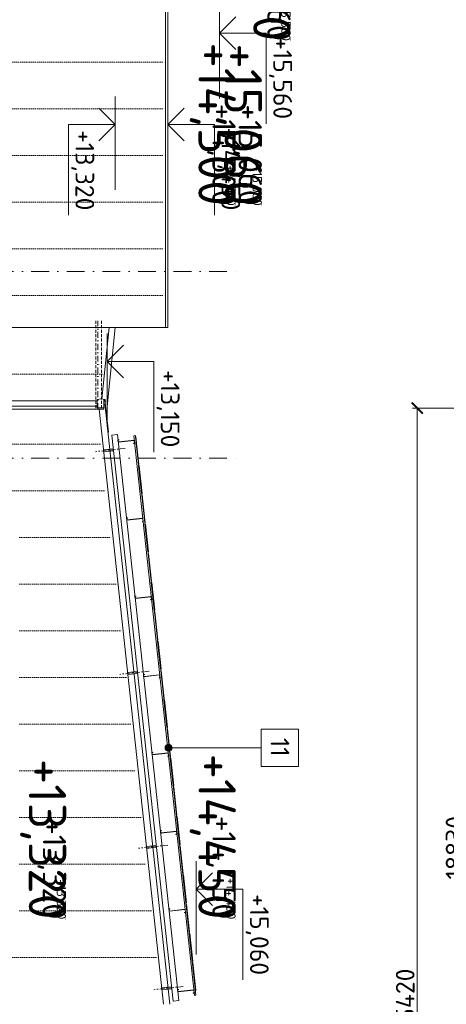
# Model space of a CAD drawing. Header units: millimetres. Extents: x -725694 to 5289369, y -1488057 to 2187451.
# Tile 42 of 256: x -14150 to -5008, y 11700 to 32791. Entities that reach past the tile are written whole.
import ezdxf
from ezdxf.enums import TextEntityAlignment as Align

# ---------------------------------------------------------------- set-up
doc = ezdxf.new("R2010")
doc.units = ezdxf.units.MM
for name, pattern in [('CENTERX2', [101.6, 63.5, -12.7, 12.7, -12.7]), ('DASHDOT', [25.4, 12.7, -6.35, 0, -6.35]), ('DOT', [6.35, 0, -6.35]), ('HIDDEN', [9.525, 6.35, -3.175])]:
    doc.linetypes.add(name, pattern=pattern)
doc.layers.get('Defpoints').update_dxf_attribs({"color": 8})
for name, color, linetype in [('0 @ 1', 7, 'Continuous'), ('0 @ 10', 7, 'Continuous'), ('0 @ 100', 7, 'Continuous'), ('0 @ 200', 7, 'Continuous'), ('0 @ 250 (1)', 7, 'Continuous'), ('0 @ 250 (2)', 7, 'Continuous'), ('0 @ 400', 7, 'Continuous')]:
    doc.layers.add(name, color=color, linetype=linetype)
for name, color, linetype, lineweight in [('A99_FVE_řez', 6, 'Continuous', 5), ('A99_N_kce-pohl', 1, 'Continuous', 9), ('A99_N_koty-200', 5, 'Continuous', 5), ('A99_N_koty-200 @ 200', 5, 'Continuous', 5), ('A99_N_koty-200-vysk', 6, 'Continuous', 9), ('A99_N_leg-text', 7, 'Continuous', 9), ('A99_N_osy', 1, 'CENTERX2', 9), ('A99_N_sraf', 252, 'Continuous', 0), ('A99_S_osy', 1, 'CENTERX2', 5)]:
    doc.layers.add(name, color=color, linetype=linetype, lineweight=lineweight)
doc.styles.add('A99_kota', font='isocpeur.ttf', dxfattribs={"height": 2})
doc.styles.add('ISOCPEUR_2', font='isocpeur.ttf', dxfattribs={"height": 2})
doc.dimstyles.new('A99_kota_200 new', dxfattribs={"dimscale": 200, "dimtxt": 2, "dimasz": 1.2, "dimexe": 0.5, "dimexo": 1.5, "dimgap": 0.3, "dimtad": 1, "dimdec": 0, "dimzin": 3, "dimdsep": 46, "dimtxsty": 'A99_kota', "dimblk": 'ARCHTICK', "dimcen": 2.5, "dimazin": 2, "dimtfac": 0.75, "dimtdec": 0, "dimtmove": 2, "dimatfit": 0, "dimfxl": 0, "dimtolj": 1, "dimtzin": 0, "dimlwd": 5, "dimlwe": 5, "dimarcsym": 0})

# ---------------------------------------------------------------- blocks, each defined once
blk = doc.blocks.new('_ArchTick')
at = {"color": 0, "linetype": 'ByBlock', "const_width": 0.15}
blk.add_lwpolyline([(-0.5, -0.5), (0.5, 0.5)], dxfattribs=at)
blk = doc.blocks.new('*D498')
at = {"layer": 'A99_N_koty-200', "color": 0, "lineweight": 5, "transparency": 16777216}
for p, q in [((-4829, 24470), (-5729, 24470)), ((-5629, 24470), (-5629, -950)), ((-4829, -950), (-5729, -950))]:
    blk.add_line(p, q, dxfattribs=at)
at = {"layer": 'Defpoints', "color": 0, "lineweight": 18, "transparency": 16777216}
for p in [(-600, 24470), (-5629, -950), (-600, -950)]:
    blk.add_point(p, dxfattribs=at)
at = {"layer": 'A99_N_koty-200', "color": 0, "lineweight": 5, "transparency": 16777216, "xscale": 240, "yscale": 240, "zscale": 240}
for p, rotation in [((-5629, 24470), 90), ((-5629, -950), 270)]:
    blk.add_blockref('_ArchTick', p, dxfattribs=dict(at, rotation=rotation))
at = {"layer": 'A99_N_koty-200', "color": 0, "transparency": 16777216, "insert": (-5889, 11760), "char_height": 400, "attachment_point": 5, "rotation": 90, "style": 'A99_kota'}
blk.add_mtext('\\A1;25420', dxfattribs=at)
blk = doc.blocks.new('*D499')
at = {"layer": 'A99_N_koty-200', "color": 0, "lineweight": 5, "transparency": 16777216}
for p, q in [((-3760, 24470), (-4660, 24470)), ((-4560, 24470), (-4560, 5640)), ((-3760, 5640), (-4660, 5640))]:
    blk.add_line(p, q, dxfattribs=at)
at = {"layer": 'Defpoints', "color": 0, "lineweight": 18, "transparency": 16777216}
for p in [(-600, 24470), (-4560, 5640), (-600, 5640)]:
    blk.add_point(p, dxfattribs=at)
at = {"layer": 'A99_N_koty-200', "color": 0, "lineweight": 5, "transparency": 16777216, "xscale": 240, "yscale": 240, "zscale": 240}
for p, rotation in [((-4560, 24470), 90), ((-4560, 5640), 270)]:
    blk.add_blockref('_ArchTick', p, dxfattribs=dict(at, rotation=rotation))
at = {"layer": 'A99_N_koty-200', "color": 0, "transparency": 16777216, "insert": (-4820, 15055), "char_height": 400, "attachment_point": 5, "rotation": 90, "style": 'A99_kota'}
blk.add_mtext('\\A1;18830', dxfattribs=at)
blk = doc.blocks.new('*U24')
at = {"color": 0, "linetype": 'ByBlock', "lineweight": -2}
blk.add_line((-3, 0), (7, 0), dxfattribs=at)
for points in [[(0, 0), (0, 5), (0, 5), (9.7, 5)], [(-1.75, 1.75), (0, 0), (1.75, 1.75)]]:
    blk.add_lwpolyline(points, dxfattribs=at)
at = {"color": 0, "linetype": 'ByBlock', "lineweight": -2, "style": 'A99_kota'}
for tag, p in [('VYSKA', (9.2, 7.75)), ('POPIS', (9.2, 4.5))]:
    blk.add_attdef(tag, text='', height=2, dxfattribs=at).set_placement(p, align=Align.TOP_RIGHT)
blk = doc.blocks.new('*U6655')
at = {"layer": 'A99_N_koty-200-vysk', "lineweight": 5}
ref = blk.add_blockref('*U24', (-10975, 30545), dxfattribs=dict(at, xscale=200, yscale=200, zscale=200, rotation=270))
ref.add_attrib('VYSKA', '+14,450', dxfattribs={"layer": '0 @ 200', "color": 0, "linetype": 'ByBlock', "lineweight": -2, "height": 400, "rotation": 270, "style": 'A99_kota'}).set_placement((-9425, 28705), align=Align.TOP_RIGHT)
ref = blk.add_blockref('*U24', (-10975, 30545), dxfattribs=dict(at, xscale=200, yscale=200, zscale=200, rotation=270))
ref.add_attrib('VYSKA', '+14,450', dxfattribs={"layer": '0 @ 100', "color": 0, "linetype": 'ByBlock', "lineweight": -2, "height": 200, "rotation": 270, "style": 'A99_kota'}).set_placement((-9520, 13520), align=Align.TOP_RIGHT)
ref = blk.add_blockref('*U24', (-10975, 30545), dxfattribs=dict(at, xscale=200, yscale=200, zscale=200, rotation=270))
ref.add_attrib('VYSKA', '+14,450', dxfattribs={"layer": '0 @ 1', "color": 0, "linetype": 'ByBlock', "lineweight": -2, "height": 2, "rotation": 270, "style": 'A99_kota'}).set_placement((-9520, 13520), align=Align.TOP_RIGHT)
ref = blk.add_blockref('*U24', (-10975, 30545), dxfattribs=dict(at, xscale=200, yscale=200, zscale=200, rotation=270))
ref.add_attrib('VYSKA', '+14,450', dxfattribs={"layer": '0 @ 400', "color": 0, "linetype": 'ByBlock', "lineweight": -2, "height": 800, "rotation": 270, "style": 'A99_kota'}).set_placement((-9520, 13520), align=Align.TOP_RIGHT)
ref = blk.add_blockref('*U24', (-10975, 30545), dxfattribs=dict(at, xscale=200, yscale=200, zscale=200, rotation=270))
ref.add_attrib('VYSKA', '+14,450', dxfattribs={"layer": '0 @ 10', "color": 0, "linetype": 'ByBlock', "lineweight": -2, "height": 20, "rotation": 270, "style": 'A99_kota'}).set_placement((-9520, 13520), align=Align.TOP_RIGHT)
ref = blk.add_blockref('*U24', (-10975, 30545), dxfattribs=dict(at, xscale=200, yscale=200, zscale=200, rotation=270))
ref.add_attrib('VYSKA', '+14,450', dxfattribs={"layer": '0 @ 250 (1)', "color": 0, "linetype": 'ByBlock', "lineweight": -2, "height": 500, "rotation": 270, "style": 'A99_kota'}).set_placement((-9520, 13520), align=Align.TOP_RIGHT)
ref = blk.add_blockref('*U24', (-10975, 30545), dxfattribs=dict(at, xscale=200, yscale=200, zscale=200, rotation=270))
ref.add_attrib('VYSKA', '+14,450', dxfattribs={"layer": '0 @ 250 (2)', "color": 0, "linetype": 'ByBlock', "lineweight": -2, "height": 500, "rotation": 270, "style": 'A99_kota'}).set_placement((-9520, 13520), align=Align.TOP_RIGHT)
blk = doc.blocks.new('*U36')
at = {"color": 0, "linetype": 'ByBlock', "lineweight": -2}
blk.add_line((-3, 0), (7, 0), dxfattribs=at)
for points in [[(0, 0), (0, 5), (0, 5), (9.7, 5)], [(-1.75, 1.75), (0, 0), (1.75, 1.75)]]:
    blk.add_lwpolyline(points, dxfattribs=at)
at = {"color": 0, "linetype": 'ByBlock', "lineweight": -2, "style": 'A99_kota'}
for tag, p in [('VYSKA', (9.2, 7.75)), ('POPIS', (9.2, 4.5))]:
    blk.add_attdef(tag, text='', height=2, dxfattribs=at).set_placement(p, align=Align.TOP_RIGHT)
blk = doc.blocks.new('*U6656')
at = {"layer": 'A99_N_koty-200-vysk', "lineweight": 5}
ref = blk.add_blockref('*U36', (-9865, 32500), dxfattribs=dict(at, xscale=200, yscale=200, zscale=200, rotation=270))
ref.add_attrib('VYSKA', '+15,560', dxfattribs={"layer": '0 @ 400', "color": 0, "linetype": 'ByBlock', "lineweight": -2, "height": 800, "rotation": 270, "style": 'A99_kota'}).set_placement((-8345, 32335), align=Align.TOP_RIGHT)
ref = blk.add_blockref('*U36', (-9865, 32500), dxfattribs=dict(at, xscale=200, yscale=200, zscale=200, rotation=270))
ref.add_attrib('VYSKA', '+15,560', dxfattribs={"layer": '0 @ 250 (1)', "color": 0, "linetype": 'ByBlock', "lineweight": -2, "height": 500, "rotation": 270, "style": 'A99_kota'}).set_placement((-8345, 32335), align=Align.TOP_RIGHT)
ref = blk.add_blockref('*U36', (-9865, 32500), dxfattribs=dict(at, xscale=200, yscale=200, zscale=200, rotation=270))
ref.add_attrib('VYSKA', '+15,560', dxfattribs={"layer": '0 @ 250 (2)', "color": 0, "linetype": 'ByBlock', "lineweight": -2, "height": 500, "rotation": 270, "style": 'A99_kota'}).set_placement((-8345, 32335), align=Align.TOP_RIGHT)
ref = blk.add_blockref('*U36', (-9865, 32500), dxfattribs=dict(at, xscale=200, yscale=200, zscale=200, rotation=270))
ref.add_attrib('VYSKA', '+15,560', dxfattribs={"layer": '0 @ 100', "color": 0, "linetype": 'ByBlock', "lineweight": -2, "height": 200, "rotation": 270, "style": 'A99_kota'}).set_placement((-8345, 32335), align=Align.TOP_RIGHT)
ref = blk.add_blockref('*U36', (-9865, 32500), dxfattribs=dict(at, xscale=200, yscale=200, zscale=200, rotation=270))
ref.add_attrib('VYSKA', '+15,560', dxfattribs={"layer": '0 @ 200', "color": 0, "linetype": 'ByBlock', "lineweight": -2, "height": 400, "rotation": 270, "style": 'A99_kota'}).set_placement((-8315, 30660), align=Align.TOP_RIGHT)
ref = blk.add_blockref('*U36', (-9865, 32500), dxfattribs=dict(at, xscale=200, yscale=200, zscale=200, rotation=270))
ref.add_attrib('VYSKA', '+15,560', dxfattribs={"layer": '0 @ 1', "color": 0, "linetype": 'ByBlock', "lineweight": -2, "height": 2, "rotation": 270, "style": 'A99_kota'}).set_placement((-8345, 32335), align=Align.TOP_RIGHT)
ref = blk.add_blockref('*U36', (-9865, 32500), dxfattribs=dict(at, xscale=200, yscale=200, zscale=200, rotation=270))
ref.add_attrib('VYSKA', '+15,560', dxfattribs={"layer": '0 @ 10', "color": 0, "linetype": 'ByBlock', "lineweight": -2, "height": 20, "rotation": 270, "style": 'A99_kota'}).set_placement((-8345, 32335), align=Align.TOP_RIGHT)
blk = doc.blocks.new('*U57')
at = {"color": 0, "linetype": 'ByBlock', "lineweight": -2}
blk.add_line((3, 0), (-7, 0), dxfattribs=at)
for points in [[(0, 0), (0, 5), (0, 5), (-9.7, 5)], [(1.75, 1.75), (0, 0), (-1.75, 1.75)]]:
    blk.add_lwpolyline(points, dxfattribs=at)
at = {"color": 0, "linetype": 'ByBlock', "lineweight": -2, "style": 'A99_kota'}
blk.add_attdef('VYSKA', text='', height=2, dxfattribs=at).set_placement((-2, 7.75), align=Align.TOP_RIGHT)
blk.add_attdef('POPIS', text='', height=2, dxfattribs=at).set_placement((-9.2, 4.5), align=Align.TOP_LEFT)
blk = doc.blocks.new('*U6662')
at = {"layer": 'A99_N_koty-200-vysk', "lineweight": 5}
ref = blk.add_blockref('*U57', (-10925, 10820), dxfattribs=dict(at, xscale=-200, yscale=200, zscale=200, rotation=269.9999999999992))
ref.add_attrib('VYSKA', '+14,500', dxfattribs={"layer": '0 @ 400', "color": 0, "linetype": 'ByBlock', "lineweight": -2, "height": 800, "rotation": 270, "style": 'A99_kota'}).set_placement((-9520, 28805), align=Align.TOP_RIGHT)
ref = blk.add_blockref('*U57', (-10925, 10820), dxfattribs=dict(at, xscale=-200, yscale=200, zscale=200, rotation=269.9999999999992))
ref.add_attrib('VYSKA', '+14,500', dxfattribs={"layer": '0 @ 250 (1)', "color": 0, "linetype": 'ByBlock', "lineweight": -2, "height": 500, "rotation": 270, "style": 'A99_kota'}).set_placement((-9520, 28805), align=Align.TOP_RIGHT)
ref = blk.add_blockref('*U57', (-10925, 10820), dxfattribs=dict(at, xscale=-200, yscale=200, zscale=200, rotation=269.9999999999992))
ref.add_attrib('VYSKA', '+14,500', dxfattribs={"layer": '0 @ 250 (2)', "color": 0, "linetype": 'ByBlock', "lineweight": -2, "height": 500, "rotation": 270, "style": 'A99_kota'}).set_placement((-9520, 28805), align=Align.TOP_RIGHT)
ref = blk.add_blockref('*U57', (-10925, 10820), dxfattribs=dict(at, xscale=-200, yscale=200, zscale=200, rotation=269.9999999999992))
ref.add_attrib('VYSKA', '+14,500', dxfattribs={"layer": '0 @ 100', "color": 0, "linetype": 'ByBlock', "lineweight": -2, "height": 200, "rotation": 270, "style": 'A99_kota'}).set_placement((-9520, 28805), align=Align.TOP_RIGHT)
ref = blk.add_blockref('*U57', (-10925, 10820), dxfattribs=dict(at, xscale=-200, yscale=200, zscale=200, rotation=269.9999999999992))
ref.add_attrib('VYSKA', '+14,500', dxfattribs={"layer": '0 @ 10', "color": 0, "linetype": 'ByBlock', "lineweight": -2, "height": 20, "rotation": 270, "style": 'A99_kota'}).set_placement((-9520, 28805), align=Align.TOP_RIGHT)
ref = blk.add_blockref('*U57', (-10925, 10820), dxfattribs=dict(at, xscale=-200, yscale=200, zscale=200, rotation=269.9999999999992))
ref.add_attrib('VYSKA', '+14,500', dxfattribs={"layer": '0 @ 1', "color": 0, "linetype": 'ByBlock', "lineweight": -2, "height": 2, "rotation": 270, "style": 'A99_kota'}).set_placement((-9520, 28805), align=Align.TOP_RIGHT)
blk = doc.blocks.new('*U104')
at = {"color": 0, "linetype": 'ByBlock', "lineweight": -2}
blk.add_line((-3, 0), (7, 0), dxfattribs=at)
for points in [[(0, 0), (0, 5), (0, 5), (9.7, 5)], [(-1.75, 1.75), (0, 0), (1.75, 1.75)]]:
    blk.add_lwpolyline(points, dxfattribs=at)
at = {"color": 0, "linetype": 'ByBlock', "lineweight": -2, "style": 'A99_kota'}
for tag, p in [('VYSKA', (9.2, 7.75)), ('POPIS', (9.2, 4.5))]:
    blk.add_attdef(tag, text='', height=2, dxfattribs=at).set_placement(p, align=Align.TOP_RIGHT)
blk = doc.blocks.new('*U6696')
at = {"layer": 'A99_N_koty-200-vysk', "lineweight": 5}
ref = blk.add_blockref('*U104', (-12276, 25470), dxfattribs=dict(at, xscale=200, yscale=200, zscale=200, rotation=270))
ref.add_attrib('VYSKA', '+13,150', dxfattribs={"layer": '0 @ 200', "color": 0, "linetype": 'ByBlock', "lineweight": -2, "height": 400, "rotation": 270, "style": 'A99_kota'}).set_placement((-10726, 23630), align=Align.TOP_RIGHT)
ref = blk.add_blockref('*U104', (-12276, 25470), dxfattribs=dict(at, xscale=200, yscale=200, zscale=200, rotation=270))
ref.add_attrib('VYSKA', '+13,150', dxfattribs={"layer": '0 @ 100', "color": 0, "linetype": 'ByBlock', "lineweight": -2, "height": 200, "rotation": 270, "style": 'A99_kota'}).set_placement((-10771, 7321), align=Align.TOP_RIGHT)
ref = blk.add_blockref('*U104', (-12276, 25470), dxfattribs=dict(at, xscale=200, yscale=200, zscale=200, rotation=270))
ref.add_attrib('VYSKA', '+13,150', dxfattribs={"layer": '0 @ 1', "color": 0, "linetype": 'ByBlock', "lineweight": -2, "height": 2, "rotation": 270, "style": 'A99_kota'}).set_placement((-10771, 7321), align=Align.TOP_RIGHT)
ref = blk.add_blockref('*U104', (-12276, 25470), dxfattribs=dict(at, xscale=200, yscale=200, zscale=200, rotation=270))
ref.add_attrib('VYSKA', '+13,150', dxfattribs={"layer": '0 @ 400', "color": 0, "linetype": 'ByBlock', "lineweight": -2, "height": 800, "rotation": 270, "style": 'A99_kota'}).set_placement((-10771, 7321), align=Align.TOP_RIGHT)
ref = blk.add_blockref('*U104', (-12276, 25470), dxfattribs=dict(at, xscale=200, yscale=200, zscale=200, rotation=270))
ref.add_attrib('VYSKA', '+13,150', dxfattribs={"layer": '0 @ 10', "color": 0, "linetype": 'ByBlock', "lineweight": -2, "height": 20, "rotation": 270, "style": 'A99_kota'}).set_placement((-10771, 7321), align=Align.TOP_RIGHT)
ref = blk.add_blockref('*U104', (-12276, 25470), dxfattribs=dict(at, xscale=200, yscale=200, zscale=200, rotation=270))
ref.add_attrib('VYSKA', '+13,150', dxfattribs={"layer": '0 @ 250 (1)', "color": 0, "linetype": 'ByBlock', "lineweight": -2, "height": 500, "rotation": 270, "style": 'A99_kota'}).set_placement((-10771, 7321), align=Align.TOP_RIGHT)
ref = blk.add_blockref('*U104', (-12276, 25470), dxfattribs=dict(at, xscale=200, yscale=200, zscale=200, rotation=270))
ref.add_attrib('VYSKA', '+13,150', dxfattribs={"layer": '0 @ 250 (2)', "color": 0, "linetype": 'ByBlock', "lineweight": -2, "height": 500, "rotation": 270, "style": 'A99_kota'}).set_placement((-10771, 7321), align=Align.TOP_RIGHT)
blk = doc.blocks.new('*U32')
at = {"color": 0, "linetype": 'ByBlock', "lineweight": -2}
blk.add_line((-3, 0), (7, 0), dxfattribs=at)
for points in [[(-1.75, -1.75), (0, 0), (1.75, -1.75)], [(0, 0), (0, -5), (0, -5), (9.7, -5)]]:
    blk.add_lwpolyline(points, dxfattribs=at)
at = {"color": 0, "linetype": 'ByBlock', "lineweight": -2, "style": 'A99_kota'}
for tag, p in [('VYSKA', (9.2, -2.25)), ('POPIS', (9.2, -5.5))]:
    blk.add_attdef(tag, text='', height=2, dxfattribs=at).set_placement(p, align=Align.TOP_RIGHT)
blk = doc.blocks.new('*U6697')
at = {"layer": 'A99_N_koty-200-vysk', "lineweight": 5}
ref = blk.add_blockref('*U32', (-12104, 30545), dxfattribs=dict(at, xscale=200, yscale=200, zscale=200, rotation=270))
ref.add_attrib('VYSKA', '+13,320', dxfattribs={"layer": '0 @ 400', "color": 0, "linetype": 'ByBlock', "lineweight": -2, "height": 800, "rotation": 270, "style": 'A99_kota'}).set_placement((-13155, 13520), align=Align.TOP_RIGHT)
ref = blk.add_blockref('*U32', (-12104, 30545), dxfattribs=dict(at, xscale=200, yscale=200, zscale=200, rotation=270))
ref.add_attrib('VYSKA', '+13,320', dxfattribs={"layer": '0 @ 250 (1)', "color": 0, "linetype": 'ByBlock', "lineweight": -2, "height": 500, "rotation": 270, "style": 'A99_kota'}).set_placement((-13155, 13520), align=Align.TOP_RIGHT)
ref = blk.add_blockref('*U32', (-12104, 30545), dxfattribs=dict(at, xscale=200, yscale=200, zscale=200, rotation=270))
ref.add_attrib('VYSKA', '+13,320', dxfattribs={"layer": '0 @ 250 (2)', "color": 0, "linetype": 'ByBlock', "lineweight": -2, "height": 500, "rotation": 270, "style": 'A99_kota'}).set_placement((-13155, 13520), align=Align.TOP_RIGHT)
ref = blk.add_blockref('*U32', (-12104, 30545), dxfattribs=dict(at, xscale=200, yscale=200, zscale=200, rotation=270))
ref.add_attrib('VYSKA', '+13,320', dxfattribs={"layer": '0 @ 100', "color": 0, "linetype": 'ByBlock', "lineweight": -2, "height": 200, "rotation": 270, "style": 'A99_kota'}).set_placement((-13155, 13520), align=Align.TOP_RIGHT)
ref = blk.add_blockref('*U32', (-12104, 30545), dxfattribs=dict(at, xscale=200, yscale=200, zscale=200, rotation=270))
ref.add_attrib('VYSKA', '+13,320', dxfattribs={"layer": '0 @ 10', "color": 0, "linetype": 'ByBlock', "lineweight": -2, "height": 20, "rotation": 270, "style": 'A99_kota'}).set_placement((-13155, 13520), align=Align.TOP_RIGHT)
ref = blk.add_blockref('*U32', (-12104, 30545), dxfattribs=dict(at, xscale=200, yscale=200, zscale=200, rotation=270))
ref.add_attrib('VYSKA', '+13,320', dxfattribs={"layer": '0 @ 1', "color": 0, "linetype": 'ByBlock', "lineweight": -2, "height": 2, "rotation": 270, "style": 'A99_kota'}).set_placement((-13155, 13520), align=Align.TOP_RIGHT)
ref = blk.add_blockref('*U32', (-12104, 30545), dxfattribs=dict(at, xscale=200, yscale=200, zscale=200, rotation=270))
ref.add_attrib('VYSKA', '+13,320', dxfattribs={"layer": '0 @ 200', "color": 0, "linetype": 'ByBlock', "lineweight": -2, "height": 400, "rotation": 270, "style": 'A99_kota'}).set_placement((-12554, 28705), align=Align.TOP_RIGHT)
blk = doc.blocks.new('*U6724')
at = {"layer": 'A99_N_koty-200-vysk', "lineweight": 5}
ref = blk.add_blockref('*U57', (-10365, 14165), dxfattribs=dict(at, xscale=-200, yscale=200, zscale=200, rotation=269.9999999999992))
ref.add_attrib('VYSKA', '+15,060', dxfattribs={"layer": '0 @ 400', "color": 0, "linetype": 'ByBlock', "lineweight": -2, "height": 800, "rotation": 270, "style": 'A99_kota'}).set_placement((-8960, 28805), align=Align.TOP_RIGHT)
ref = blk.add_blockref('*U57', (-10365, 14165), dxfattribs=dict(at, xscale=-200, yscale=200, zscale=200, rotation=269.9999999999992))
ref.add_attrib('VYSKA', '+15,060', dxfattribs={"layer": '0 @ 250 (1)', "color": 0, "linetype": 'ByBlock', "lineweight": -2, "height": 500, "rotation": 270, "style": 'A99_kota'}).set_placement((-8960, 28805), align=Align.TOP_RIGHT)
ref = blk.add_blockref('*U57', (-10365, 14165), dxfattribs=dict(at, xscale=-200, yscale=200, zscale=200, rotation=269.9999999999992))
ref.add_attrib('VYSKA', '+15,060', dxfattribs={"layer": '0 @ 250 (2)', "color": 0, "linetype": 'ByBlock', "lineweight": -2, "height": 500, "rotation": 270, "style": 'A99_kota'}).set_placement((-8960, 28805), align=Align.TOP_RIGHT)
ref = blk.add_blockref('*U57', (-10365, 14165), dxfattribs=dict(at, xscale=-200, yscale=200, zscale=200, rotation=269.9999999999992))
ref.add_attrib('VYSKA', '+15,060', dxfattribs={"layer": '0 @ 100', "color": 0, "linetype": 'ByBlock', "lineweight": -2, "height": 200, "rotation": 270, "style": 'A99_kota'}).set_placement((-8960, 28805), align=Align.TOP_RIGHT)
ref = blk.add_blockref('*U57', (-10365, 14165), dxfattribs=dict(at, xscale=-200, yscale=200, zscale=200, rotation=269.9999999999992))
ref.add_attrib('VYSKA', '+15,060', dxfattribs={"layer": '0 @ 10', "color": 0, "linetype": 'ByBlock', "lineweight": -2, "height": 20, "rotation": 270, "style": 'A99_kota'}).set_placement((-8960, 28805), align=Align.TOP_RIGHT)
ref = blk.add_blockref('*U57', (-10365, 14165), dxfattribs=dict(at, xscale=-200, yscale=200, zscale=200, rotation=269.9999999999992))
ref.add_attrib('VYSKA', '+15,060', dxfattribs={"layer": '0 @ 1', "color": 0, "linetype": 'ByBlock', "lineweight": -2, "height": 2, "rotation": 270, "style": 'A99_kota'}).set_placement((-8960, 28805), align=Align.TOP_RIGHT)
ref = blk.add_blockref('*U57', (-10365, 14165), dxfattribs=dict(at, xscale=-200, yscale=200, zscale=200, rotation=269.9999999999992))
ref.add_attrib('VYSKA', '+15,060', dxfattribs={"layer": '0 @ 200', "color": 0, "linetype": 'ByBlock', "lineweight": -2, "height": 400, "rotation": 270, "style": 'A99_kota'}).set_placement((-8815, 12325), align=Align.TOP_RIGHT)

msp = doc.modelspace()

# ---------------------------------------------------------------- hatches: boundary and pattern name
at = {"layer": 'A99_N_leg-text', "lineweight": 5}
h = msp.add_hatch(color=256, dxfattribs=at)
h.dxf.hatch_style = 1
edge = h.paths.add_edge_path()
edge.add_arc((-10960, 17195), 75, 0, 360)

# ---------------------------------------------------------------- linework, layer by layer
at = {"layer": 'A99_FVE_řez', "lineweight": 5, "ltscale": 2}
for points in [[(-12055.4, 23902.7), (-10742.1, 11783.7), (-10861.4, 11770.7), (-12174.7, 23889.8)], [(-11700.7, 23878.3), (-10401.7, 11891), (-10371.9, 11894.2), (-11670.9, 23881.5)], [(-11668.2, 23856.7), (-11658.3, 23857.7), (-11593.6, 23261.2), (-11603.6, 23260.2)], [(-11694.9, 23778.3), (-11688.5, 23718.7), (-11708.4, 23716.5), (-11707.8, 23711.5), (-11683, 23714.2), (-11690.5, 23783.8), (-12033.5, 23746.7), (-12037.8, 23786.4), (-12017.9, 23788.6), (-12018.5, 23793.6), (-12043.3, 23790.9), (-12037.9, 23741.2), (-11694.9, 23778.3)], [(-11600.9, 23235.3), (-11590.9, 23236.4), (-11526.3, 22639.9), (-11536.2, 22638.8)], [(-11533, 22609), (-11523.1, 22610), (-11458.4, 22013.5), (-11468.4, 22012.5)], [(-11513.7, 22105.6), (-11507.2, 22046), (-11527.1, 22043.8), (-11526.5, 22038.8), (-11501.7, 22041.5), (-11509.2, 22111.1), (-11852.2, 22074), (-11856.5, 22113.7), (-11836.7, 22115.9), (-11837.2, 22120.9), (-11862, 22118.2), (-11856.7, 22068.4), (-11513.7, 22105.6)], [(-11465.4, 21985.1), (-11455.5, 21986.2), (-11390.8, 21389.7), (-11400.8, 21388.6)], [(-11397.5, 21358.8), (-11387.6, 21359.9), (-11322.9, 20763.4), (-11332.9, 20762.3)], [(-11329.9, 20734.9), (-11320, 20736), (-11255.3, 20139.5), (-11265.3, 20138.4)], [(-11332.1, 20430.4), (-11325.7, 20370.8), (-11345.6, 20368.6), (-11345, 20363.6), (-11320.2, 20366.3), (-11327.7, 20435.9), (-11670.7, 20398.8), (-11675, 20438.5), (-11655.1, 20440.7), (-11655.7, 20445.7), (-11680.5, 20443), (-11675.1, 20393.3), (-11332.1, 20430.4)], [(-11261.5, 20103.6), (-11251.6, 20104.7), (-11186.9, 19508.2), (-11196.9, 19507.1)], [(-11193.9, 19479.8), (-11184, 19480.9), (-11119.3, 18884.4), (-11129.3, 18883.3)], [(-11060.9, 18252), (-11050.9, 18253.1), (-11115.6, 18849.6), (-11125.5, 18848.5)], [(-11150.6, 18755.2), (-11144.1, 18695.6), (-11164, 18693.4), (-11163.5, 18688.5), (-11138.6, 18691.2), (-11146.2, 18760.7), (-11489.2, 18723.6), (-11493.5, 18763.3), (-11473.6, 18765.5), (-11474.1, 18770.5), (-11499, 18767.8), (-11493.6, 18718.1), (-11150.6, 18755.2)], [(-10993.3, 17628.1), (-10983.3, 17629.2), (-11048, 18225.7), (-11057.9, 18224.6)], [(-10925.4, 17001.8), (-10915.4, 17002.9), (-10980.1, 17599.4), (-10990, 17598.3)], [(-10969.1, 17080), (-10962.6, 17020.4), (-10982.5, 17018.2), (-10981.9, 17013.3), (-10957.1, 17016), (-10964.6, 17085.6), (-11307.6, 17048.4), (-11311.9, 17088.1), (-11292.1, 17090.3), (-11292.6, 17095.3), (-11317.4, 17092.6), (-11312.1, 17042.9), (-10969.1, 17080)], [(-10857.8, 16377.9), (-10847.8, 16379), (-10912.5, 16975.5), (-10922.4, 16974.5)], [(-10789.9, 15751.6), (-10780, 15752.7), (-10844.6, 16349.2), (-10854.5, 16348.1)], [(-10721.8, 15122.8), (-10711.8, 15123.9), (-10776.5, 15720.4), (-10786.4, 15719.3)], [(-10787.5, 15404.8), (-10781.1, 15345.2), (-10800.9, 15343), (-10800.4, 15338.1), (-10775.6, 15340.8), (-10783.1, 15410.4), (-11126.1, 15373.2), (-11130.4, 15413), (-11110.5, 15415.1), (-11111.1, 15420.1), (-11135.9, 15417.4), (-11130.5, 15367.7), (-10787.5, 15404.8)], [(-10653.9, 14496.5), (-10643.9, 14497.5), (-10708.6, 15094), (-10718.5, 15093)], [(-10586.3, 13872.6), (-10576.3, 13873.7), (-10641, 14470.2), (-10650.9, 14469.1)], [(-10606, 13729.7), (-10599.5, 13670), (-10619.4, 13667.9), (-10618.9, 13662.9), (-10594, 13665.6), (-10601.6, 13735.2), (-10944.6, 13698), (-10948.9, 13737.8), (-10929, 13739.9), (-10929.5, 13744.9), (-10954.4, 13742.2), (-10949, 13692.5), (-10606, 13729.7)], [(-10518.7, 13248.8), (-10508.7, 13249.8), (-10573.4, 13846.3), (-10583.3, 13845.3)], [(-10450.8, 12622.4), (-10440.9, 12623.5), (-10505.5, 13220), (-10515.4, 13218.9)], [(-10383.2, 11998.6), (-10373.3, 11999.7), (-10437.9, 12596.2), (-10447.8, 12595.1)], [(-10419.1, 12004.8), (-10412.6, 11945.1), (-10432.5, 11942.9), (-10432, 11938), (-10407.1, 11940.7), (-10414.6, 12010.3), (-10757.6, 11973.1), (-10761.9, 12012.9), (-10742.1, 12015), (-10742.6, 12020), (-10767.5, 12017.3), (-10762.1, 11967.6), (-10419.1, 12004.8)]]:
    msp.add_lwpolyline(points, close=True, dxfattribs=at)
at = {"layer": 'A99_FVE_řez', "linetype": 'DASHDOT', "lineweight": 5, "ltscale": 8}
for points in [[(-11892.7, 23606), (-12524, 23537.6)], [(-11375.7, 18835.6), (-12007, 18767.2)], [(-10972.1, 15110.8), (-11603.4, 15042.3)], [(-10643.7, 12081), (-11275.1, 12012.6)]]:
    msp.add_lwpolyline(points, dxfattribs=at)
at = {"layer": 'A99_FVE_řez', "lineweight": 5}
for points in [[(-12148.3, 23598.4), (-12144, 23558.7), (-12352.8, 23536), (-12357.1, 23575.8)], [(-11627.1, 18788.2), (-11631.4, 18828), (-11840.2, 18805.4), (-11835.9, 18765.6)], [(-11223.4, 15063.4), (-11227.7, 15103.2), (-11436.5, 15080.5), (-11432.2, 15040.8)], [(-10895.1, 12033.6), (-10899.4, 12073.4), (-11108.2, 12050.8), (-11103.9, 12011)]]:
    msp.add_lwpolyline(points, close=True, dxfattribs=at)
at = {"layer": 'A99_N_kce-pohl', "color": 5, "linetype": 'Continuous', "lineweight": 13}
for p, q in [((-11025, 26200), (-11025, 44880)), ((-10975, 26200), (-10975, 44880)), ((-10975, 26200), (-25505, 26200))]:
    msp.add_line(p, q, dxfattribs=at)
at = {"layer": 'A99_N_kce-pohl', "color": 1, "linetype": 'Continuous', "lineweight": 13}
msp.add_line((-12309.6, 24438.4), (-10929.2, 11700), dxfattribs=at)
at = {"layer": 'A99_N_kce-pohl', "color": 5, "linetype": 'Continuous', "lineweight": 5}
msp.add_lwpolyline([(-12235, 26200), (-12390, 24666.5)], dxfattribs=at)
at = {"layer": 'A99_N_kce-pohl', "color": 5, "linetype": 'Continuous', "lineweight": 13}
msp.add_lwpolyline([(-12104.4, 26200), (-12275.6, 24505.8), (-12275.6, 24224.5)], dxfattribs=at)
at = {"layer": 'A99_N_kce-pohl', "color": 1, "linetype": 'Continuous', "lineweight": 5}
for points in [[(-25625, 24625), (-12490, 24625), (-12490, 24515), (-25625, 24515)], [(-12343.5, 24480), (-12490, 24480), (-12490, 24655), (-12407.6, 24669.5), (-12317.1, 24654.1), (-12312.2, 24608.6), (-12316.3, 24608.1), (-12318.4, 24628)], [(-12349.3, 24480), (-12346.1, 24450)], [(-12322.4, 24649), (-12343.5, 24646.7)], [(-12343.5, 24480), (-12343.5, 24646.7)], [(-12343.5, 24550.4), (-12322, 24552.8)], [(-12247.4, 23957.3), (-12322.4, 24649)], [(-12322, 24552.8), (-12309.6, 24438.4)], [(-12446.7, 24450), (-11065, 11700)]]:
    msp.add_lwpolyline(points, dxfattribs=at)
at = {"layer": 'A99_N_kce-pohl', "color": 1, "linetype": 'Continuous', "lineweight": 9}
msp.add_lwpolyline([(-12346.1, 24450), (-25309.9, 24450)], dxfattribs=at)
at = {"layer": 'A99_N_leg-text', "lineweight": 9}
msp.add_lwpolyline([(-8172.5, 17595), (-8972.5, 17595), (-8972.5, 16795), (-8172.5, 16795)], close=True, dxfattribs=at)
msp.add_lwpolyline([(-8972.5, 17195), (-10960, 17195)], dxfattribs=at)
at = {"layer": 'A99_N_leg-text', "lineweight": 5}
msp.add_circle((-10960, 17195), 75, dxfattribs=at)
at = {"layer": 'A99_N_osy', "color": 5, "linetype": 'DASHDOT', "lineweight": 9, "ltscale": 30}
for points in [[(-29905, 27400), (-9440, 27400)], [(-29905, 23400), (-9440, 23400)]]:
    msp.add_lwpolyline(points, dxfattribs=at)
at = {"layer": 'A99_N_sraf', "color": 5, "linetype": 'DOT', "lineweight": 5, "ltscale": 7}
for points in [[(-25310, 31880), (-11025, 31880)], [(-25310, 30880), (-11025, 30880)], [(-25310, 29880), (-11025, 29880)], [(-25310, 28880), (-11025, 28880)], [(-25310, 27880), (-11025, 27880)], [(-25310, 26880), (-11025, 26880)], [(-25310, 25200), (-12336.1, 25200)]]:
    msp.add_lwpolyline(points, dxfattribs=at)
at = {"layer": 'A99_N_sraf', "linetype": 'DOT', "lineweight": 5, "ltscale": 7}
for points in [[(-25309.9, 23700), (-12365.4, 23700)], [(-25309.9, 22700), (-12257, 22700)], [(-14145, 21700), (-12148.7, 21700)], [(-14145, 20700), (-12040.3, 20700)], [(-14145, 19700), (-11931.9, 19700)], [(-14145, 18700), (-11823.6, 18700)], [(-14145, 17700), (-11715.2, 17700)], [(-14145, 16700), (-11606.8, 16700)], [(-14145, 15700), (-11498.5, 15700)], [(-14145, 14700), (-11390.1, 14700)], [(-14145, 13700), (-11281.7, 13700)], [(-25309.9, 12700), (-11173.4, 12700)]]:
    msp.add_lwpolyline(points, dxfattribs=at)
at = {"layer": 'A99_S_osy', "color": 5, "linetype": 'HIDDEN', "lineweight": 0, "ltscale": 10}
for points in [[(-12515.5, 26340), (-12515.5, 24450)], [(-12395.5, 26340), (-12395.5, 24450)]]:
    msp.add_lwpolyline(points, dxfattribs=at)
at = {"layer": 'A99_S_osy', "color": 5, "linetype": 'DASHDOT', "lineweight": 5, "ltscale": 10}
msp.add_lwpolyline([(-12475.5, 24450), (-12475.5, 26340)], dxfattribs=at)

# ---------------------------------------------------------------- block references
at = {"layer": 'A99_N_kce-pohl', "color": 3, "linetype": 'Continuous', "lineweight": 0}
for name in ['*U6656', '*U6662', '*U6697', '*U6655', '*U6696']:
    msp.add_blockref(name, (0, 0), dxfattribs=at)

# ---------------------------------------------------------------- dimensions: what is measured, and where the dimension line sits
at = {"layer": 'A99_N_koty-200 @ 200'}
for base, p2, picture, middle in [((-5629.5, -950), (-600, -950), '*D498', (-5889.5, 11760)), ((-4560, 5640), (-600, 5640), '*D499', (-4820, 15055))]:
    dim = msp.add_linear_dim(base=base, p1=(-600, 24470), p2=p2, angle=90, dimstyle='A99_kota_200 new', override={"dimscale": 200, "dimtix": 1, "dimtofl": 1, "dimtmove": 1, "dimatfit": 1}, dxfattribs=at)
    dim.commit()
    dim.dimension.update_dxf_attribs({"geometry": picture, "text_midpoint": middle})

# ---------------------------------------------------------------- next in the draw order: texts
at = {"layer": 'A99_N_leg-text', "lineweight": 9, "insert": (-8372.5, 17205), "char_height": 400, "width": 402.994, "attachment_point": 2, "rotation": 270, "line_spacing_factor": 1.149209, "style": 'ISOCPEUR_2', "bg_fill": 3, "box_fill_scale": 1, "bg_fill_color": 256, "bg_fill_transparency": 0}
msp.add_mtext('\\A1;{\\fISOCPEUR|b1|i0|c238|p34;11}', dxfattribs=at)

# ---------------------------------------------------------------- next in the draw order: block references
at = {"layer": 'A99_N_kce-pohl', "color": 3, "linetype": 'Continuous', "lineweight": 0}
msp.add_blockref('*U6724', (0, 0), dxfattribs=at)

doc.saveas('drawing.dxf')
